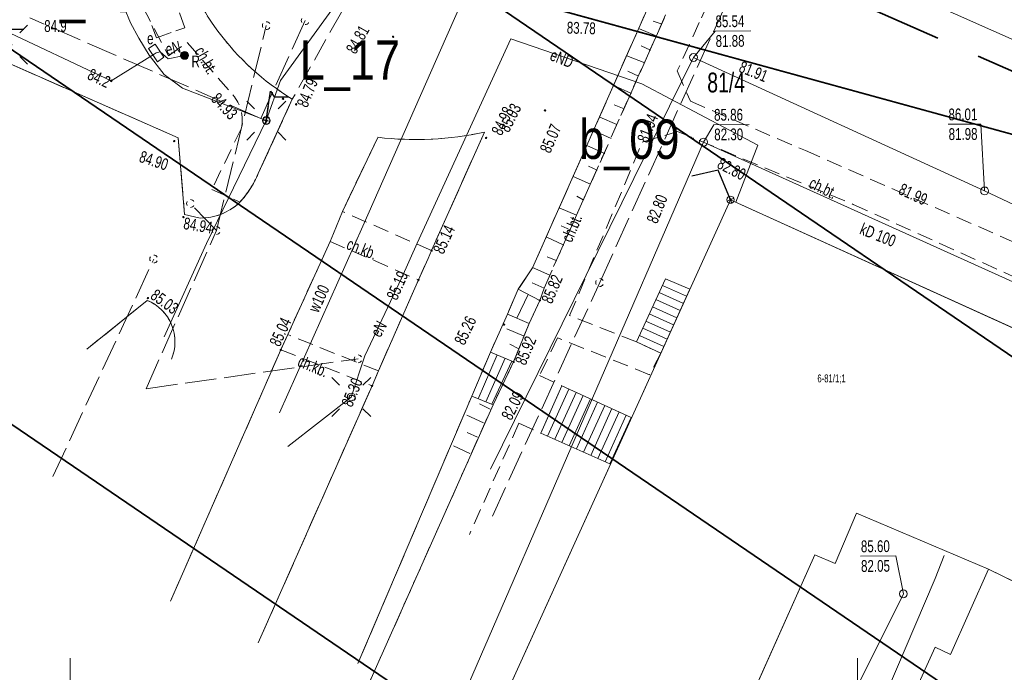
# Model space of a CAD drawing. Header units: metres. Extents: x -1013 to 1491576, y -5789570 to 1032.
# Tile 12 of 62: x -105 to -43, y -34 to 8. Entities that reach past the tile are written whole.
import ezdxf
from ezdxf.xclip import XClip

# ---------------------------------------------------------------- set-up
doc = ezdxf.new("R2010")
doc.units = ezdxf.units.M
doc.header["$MEASUREMENT"] = 0
doc.header["$XCLIPFRAME"] = 0
for name, pattern in [('2_BUBZ02', [1.75, 1.25, -0.5]), ('2_KTCR02', [1.5, 1, -0.5]), ('2_KTJZ01', [2, 1.5, -0.5]), ('4_SUPE_P_01', [2.5, 2, -0.5]), ('4_SUPK_P_01', [2.5, 2, -0.5]), ('Przerywana długa', [7.8, 5, -2.8])]:
    doc.linetypes.add(name, pattern=pattern)
doc.layers.add('700-L Mapa 1_1000 dwg', color=7, linetype='Continuous')
for name, color, linetype, lineweight in [('703-L Płaszczyzny podejścia 2D3', 152, 'Continuous', 30), ('703-L Płaszczyzny podejścia 2D38', 171, 'Continuous', 35), ('704-L Płaszczyzny podejścia 3D38', 171, 'Continuous', 35), ('708-L Opisy_ numeracja obiektów85', 1, 'Continuous', 25), ('713-L Obiekty-budynki1', 7, 'Continuous', 13), ('722-L Obiekty_Latarnie_ słupy_ anteny1', 7, 'Continuous', 13), ('ex_02_DXF_MZ_5_BUBZ_D_L_17', 9, 'Continuous', 18), ('ex_02_DXF_MZ_5_BUIB_E_T_37', 9, 'Continuous', 18), ('ex_02_DXF_MZ_5_BUIB_L_97', 9, 'Continuous', 18), ('ex_02_DXF_MZ_5_BUIB_T_17', 9, 'Continuous', 18), ('ex_02_DXF_MZ_5_EGBB_L_17', 9, 'Continuous', 18), ('ex_02_DXF_MZ_5_EGBC_L_07', 9, 'Continuous', 18), ('ex_02_DXF_MZ_5_EGBE_L_37', 9, 'Continuous', 18), ('ex_02_DXF_MZ_5_K1_EGIB_T_17', 9, 'Continuous', 18), ('ex_02_DXF_MZ_5_KTCR_D_L_17', 9, 'Continuous', 18), ('ex_02_DXF_MZ_5_KTCR_E_T_17', 9, 'Continuous', 18), ('ex_02_DXF_MZ_5_KTCR_L_17', 9, 'Continuous', 18), ('ex_02_DXF_MZ_5_KTJZ_D_L_07', 9, 'Continuous', 18), ('ex_02_DXF_MZ_5_KTJZ_L_07', 9, 'Continuous', 18), ('ex_02_DXF_MZ_5_KTKR_D_L_07', 9, 'Continuous', 18), ('ex_02_DXF_MZ_5_KTKR_L_07', 9, 'Continuous', 18), ('ex_02_DXF_MZ_5_KTOK_L_57', 9, 'Continuous', 18), ('ex_02_DXF_MZ_5_Numery_dzialek7', 9, 'Continuous', 18), ('ex_02_DXF_MZ_5_Podzial_sekcyjny_krzyze7', 9, 'Continuous', 18), ('ex_02_DXF_MZ_5_RTPW_T_07', 9, 'Continuous', 18), ('ex_02_DXF_MZ_5_RTPW_T_17', 9, 'Continuous', 18), ('ex_02_DXF_MZ_5_SUPE_D_L_31', 9, 'Continuous', 18), ('ex_02_DXF_MZ_5_SUPE_E_T_31', 9, 'Continuous', 18), ('ex_02_DXF_MZ_5_SUPE_L_31', 9, 'Continuous', 18), ('ex_02_DXF_MZ_5_SUPK_D_L_434', 9, 'Continuous', 18), ('ex_02_DXF_MZ_5_SUPK_E_T_434', 9, 'Continuous', 18), ('ex_02_DXF_MZ_5_SUPM_T_07', 9, 'Continuous', 18), ('ex_02_DXF_MZ_5_SUPP_L_21', 9, 'Continuous', 18), ('ex_02_DXF_MZ_5_SUPP_L_434', 9, 'Continuous', 18), ('ex_02_DXF_MZ_5_SUPS_T_434', 9, 'Continuous', 18), ('ex_02_DXF_MZ_5_SUPW_D_L_05', 9, 'Continuous', 18), ('ex_02_DXF_MZ_5_SUPW_E_T_05', 9, 'Continuous', 18), ('ex_02_DXF_MZ_5_SUSM_D_T_07', 9, 'Continuous', 18), ('ex_02_DXF_MZ_5_SUSM_D_T_37', 9, 'Continuous', 18), ('ex_02_DXF_MZ_5_SUTE_T_01', 9, 'Continuous', 18), ('ex_02_DXF_MZ_5_SUTK_T_034', 9, 'Continuous', 18), ('ex_02_DXF_MZ_5_SUUE_E_T_27', 9, 'Continuous', 18), ('ex_02_DXF_MZ_5_SUUE_T_37', 9, 'Continuous', 18), ('ex_02_DXF_MZ_5_SUUK_D_T_234', 9, 'Continuous', 18)]:
    doc.layers.add(name, color=color, linetype=linetype, lineweight=lineweight)
doc.styles.add('STYL_AUTOMATYCZNY_1', font='arial.ttf', dxfattribs={"width": 0.7})
doc.styles.add('STYL_AUTOMATYCZNY_3', font='ARIALN.TTF')
doc.dimstyles.new('STYL_AUTOMATYCZNY__1', dxfattribs={"dimtxt": 0.18, "dimasz": 0.912, "dimexe": 0.18, "dimexo": 0.0625, "dimgap": 0, "dimtad": 0, "dimtih": 1, "dimtoh": 1, "dimdec": 4, "dimzin": 0, "dimdsep": 46, "dimcen": 0.09, "dimadec": 0, "dimazin": 0, "dimtfac": 1, "dimtdec": 4, "dimtmove": 0, "dimatfit": 3, "dimldrblk": 'ARROWHEAD_7', "dimfxl": 1, "dimtolj": 1, "dimtzin": 0, "dimarcsym": 0})

# ---------------------------------------------------------------- blocks, each defined once
blk = doc.blocks.new('Rysunek_1_5', base_point=(-7447251.91, -5789835.327))
at = {"layer": 'ex_02_DXF_MZ_5_BUBZ_D_L_17', "color": 9, "linetype": '2_BUBZ02', "lineweight": 18}
for p, q in [((-71.816, -9.321), (-54.683, 29.226)), ((-72.08, -10.097), (-71.816, -9.321))]:
    blk.add_line(p, q, dxfattribs=at)
at = {"layer": 'ex_02_DXF_MZ_5_BUBZ_D_L_17', "color": 9, "linetype": 'Continuous', "lineweight": 18}
for p, q in [((-64.371, 7.477), (-64.883, 7.644)), ((-64.655, 6.691), (-65.766, 7.16)), ((-65.058, 5.802), (-65.656, 6.088)), ((-65.427, 4.999), (-66.554, 5.451)), ((-65.83, 4.145), (-66.496, 4.464)), ((-66.265, 3.051), (-67.393, 3.554)), ((-66.735, 2.077), (-67.367, 2.328)), ((-67.205, 1.086), (-68.281, 1.555)), ((-67.556, 0.197), (-68.257, 0.499)), ((-67.959, -0.76), (-69.052, -0.273)), ((-68.445, -1.819), (-68.992, -1.567)), ((-68.865, -2.708), (-69.958, -2.222)), ((-69.335, -3.699), (-69.745, -3.464)), ((-69.754, -4.69), (-70.864, -4.204)), ((-70.156, -5.613), (-70.72, -5.362)), ((-70.558, -6.587), (-71.686, -6.067)), ((-71.045, -7.561), (-71.609, -7.327)), ((-71.447, -8.501), (-72.541, -8.015)), ((-71.816, -9.321), (-72.568, -8.986)), ((-73.75, -14.007), (-72.76, -11.557)), ((-73.087, -12.366), (-74.178, -11.898)), ((-73.415, -13.178), (-73.996, -12.876)), ((-87.419, -44.514), (-75.05, -16.727)), ((-75.234, -17), (-75.908, -16.674)), ((-75.665, -17.876), (-76.728, -17.39)), ((-76.052, -18.794), (-76.693, -18.49)), ((-76.524, -19.83), (-77.56, -19.337))]:
    blk.add_line(p, q, dxfattribs=at)
at = {"layer": 'ex_02_DXF_MZ_5_BUIB_L_97', "color": 9, "linetype": 'Continuous', "lineweight": 18}
for p, q in [((-94.63, 7.233), (-94.968, 8.174)), ((-96.71, 7.378), (-96.43, 6.593)), ((-96.43, 6.593), (-95.488, 6.928)), ((-95.202, 7.03), (-94.63, 7.233))]:
    blk.add_line(p, q, dxfattribs=at)
at = {"layer": 'ex_02_DXF_MZ_5_BUIB_T_17', "color": 9, "linetype": 'Continuous', "lineweight": 18}
for radius in [0.25, 0.225, 0.2, 0.2, 0.175, 0.175, 0.15, 0.15, 0.125, 0.125, 0.1, 0.1, 0.075, 0.075, 0.05, 0.05, 0.025, 0.025, 0.00715, 0.00715]:
    blk.add_circle((-94.64, 5.473), radius, dxfattribs=at)
at = {"layer": 'ex_02_DXF_MZ_5_EGBB_L_17', "color": 9, "linetype": 'Continuous', "lineweight": 18}
for p, q in [((-83.59, -55.797), (-59.98, -3.697)), ((-59.98, -3.697), (-7.85, -27.397)), ((-51.97, -23.617), (-53.33, -26.817)), ((-43.596, -27.171), (-51.97, -23.617)), ((-54.63, -26.267), (-69.175, -58.874)), ((-53.33, -26.817), (-54.63, -26.267)), ((-46.018, -32.589), (-43.596, -27.171)), ((-30.219, -33.728), (-43.596, -27.171)), ((-54.613, -49.001), (-46.991, -32.136)), ((-46.991, -32.136), (-46.018, -32.589))]:
    blk.add_line(p, q, dxfattribs=at)
at = {"layer": 'ex_02_DXF_MZ_5_EGBC_L_07', "color": 9, "linetype": 'Continuous', "lineweight": 18}
for p, q in [((-83.59, -55.797), (-59.98, -3.697)), ((-59.98, -3.697), (-7.85, -27.397)), ((-51.97, -23.617), (-53.33, -26.817)), ((-43.6, -27.167), (-51.97, -23.617)), ((-54.63, -26.267), (-69.18, -58.877)), ((-53.33, -26.817), (-54.63, -26.267)), ((-30.22, -33.727), (-43.6, -27.167))]:
    blk.add_line(p, q, dxfattribs=at)
at = {"layer": 'ex_02_DXF_MZ_5_EGBE_L_37', "color": 9, "linetype": 'Continuous', "lineweight": 18}
for p, q in [((-64.103, -8.715), (-65.955, -12.735)), ((-62.558, -9.381), (-64.103, -8.715)), ((-62.764, -9.837), (-64.299, -9.141)), ((-62.971, -10.292), (-64.508, -9.595)), ((-64.406, -13.456), (-62.558, -9.381)), ((-62.558, -9.381), (-62.558, -9.381)), ((-63.384, -11.203), (-64.927, -10.503)), ((-63.177, -10.747), (-64.718, -10.049)), ((-63.59, -11.658), (-65.136, -10.957)), ((-64.003, -12.569), (-65.555, -11.865)), ((-63.797, -12.113), (-65.345, -11.411)), ((-64.21, -13.024), (-65.764, -12.319)), ((-65.955, -12.735), (-64.406, -13.456)), ((-72.02, -18.527), (-70.69, -15.527)), ((-70.69, -15.527), (-70.69, -15.527)), ((-70.69, -15.527), (-66.29, -17.527)), ((-70.235, -15.734), (-71.591, -18.719)), ((-69.779, -15.941), (-71.135, -18.923)), ((-69.324, -16.148), (-70.678, -19.127)), ((-68.869, -16.355), (-70.222, -19.332)), ((-68.414, -16.562), (-69.766, -19.536)), ((-67.959, -16.769), (-69.309, -19.74)), ((-67.503, -16.975), (-68.853, -19.944)), ((-67.048, -17.182), (-68.397, -20.148)), ((-66.593, -17.389), (-67.94, -20.353)), ((-66.29, -17.527), (-67.64, -20.487)), ((-67.64, -20.487), (-72.02, -18.527))]:
    blk.add_line(p, q, dxfattribs=at)
at = {"layer": 'ex_02_DXF_MZ_5_KTCR_D_L_17', "color": 9, "linetype": '2_KTCR02', "lineweight": 18}
for p, q in [((-50.422, 33.426), (-61.961, 7.553)), ((-71.816, -9.321), (-54.683, 29.226)), ((-61.961, 7.553), (-63.36, 4.483)), ((-94.48, 6.293), (-91.568, 2.96)), ((-63.36, 4.483), (-62.526, 2.558)), ((-87.805, 2.684), (-89.964, -2.033)), ((-62.526, 2.558), (-55.224, -0.581)), ((-91.034, 0.855), (-92.901, -3.039)), ((-65.578, -0.043), (-63.343, 0.634)), ((-63.343, 0.634), (-52.19, -3.998)), ((-70.195, -11.058), (-65.578, -0.043)), ((-55.224, -0.581), (-24.366, -14.145)), ((-92.901, -3.039), (-91.131, -3.858)), ((-52.19, -3.998), (-39.327, -9.795)), ((-65.955, -12.735), (-70.195, -11.058)), ((-70.973, -12.466), (-72.1, -14.877)), ((-65.113, -14.823), (-70.973, -12.466)), ((-65.955, -12.735), (-64.406, -13.456)), ((-64.406, -13.456), (-65.113, -14.823)), ((-72.1, -14.877), (-70.69, -15.527)), ((-70.69, -15.527), (-72.02, -18.527)), ((-87.419, -44.514), (-75.05, -16.727)), ((-73.41, -17.907), (-76.56, -24.977)), ((-73.41, -17.907), (-72.02, -18.527))]:
    blk.add_line(p, q, dxfattribs=at)
for centre, radius, start, end in [((-80.677, 15.781), 14.746, 194.39848, 216.49532), ((-78.62, 17.46), 17.398, 216.91226, 238.13515), ((-93.49, 1.352), 2.506, 348.56533, 39.92146), ((-95.858, 0.449), 6.395, 317.66025, 337.16586)]:
    blk.add_arc(centre, radius, start, end, dxfattribs=at)
at = {"layer": 'ex_02_DXF_MZ_5_KTCR_L_17', "color": 9, "linetype": '2_KTCR02', "lineweight": 18}
for p, q in [((-97.97, 9.833), (-95.66, 5.453)), ((-95.66, 5.453), (-94.48, 6.293)), ((-84.62, -4.447), (-85.4, -6.347)), ((-78.96, -6.927), (-84.62, -4.447)), ((-85.4, -6.347), (-79.79, -8.797)), ((-79.79, -8.797), (-78.96, -6.927)), ((-71.816, -9.321), (-72.08, -10.097)), ((-72.08, -10.097), (-72.76, -11.557)), ((-72.76, -11.557), (-73.75, -14.007)), ((-88.09, -12.267), (-88.53, -13.237)), ((-82.33, -14.577), (-88.09, -12.267)), ((-88.53, -13.237), (-82.74, -15.527)), ((-73.75, -14.007), (-75.05, -16.727)), ((-82.74, -15.527), (-82.33, -14.577))]:
    blk.add_line(p, q, dxfattribs=at)
at = {"layer": 'ex_02_DXF_MZ_5_KTJZ_D_L_07', "color": 9, "linetype": '2_KTJZ01', "lineweight": 18}
for p, q in [((-72.54, -8.017), (-64.401, 10.351)), ((-84.683, 8.223), (-87.805, 2.684)), ((-89.964, -2.033), (-87.805, 2.684)), ((-84.62, -4.447), (-82.373, 0.265)), ((-75.602, 0.591), (-78.96, -6.927)), ((-94.64, -4.647), (-93.653, -4.862)), ((-83.632, -33.177), (-76.41, -16.187))]:
    blk.add_line(p, q, dxfattribs=at)
for centre, radius, start, end in [((-80.677, 15.781), 14.746, 194.39848, 216.49532), ((-78.62, 17.46), 17.398, 216.91226, 238.13515), ((-79.983, 21.133), 21.004, 263.46485, 282.03984), ((-95.858, 0.449), 6.395, 317.43433, 337.16547), ((-93.622, -1.262), 3.6, 269.50329, 313.41035)]:
    blk.add_arc(centre, radius, start, end, dxfattribs=at)
at = {"layer": 'ex_02_DXF_MZ_5_KTJZ_L_07', "color": 9, "linetype": '2_KTJZ01', "lineweight": 18}
for p, q in [((-118.34, 10.493), (-95.05, 0.233)), ((-95.05, 0.233), (-94.64, -4.647)), ((-84.62, -4.447), (-85.4, -6.347)), ((-85.4, -6.347), (-88.09, -12.267)), ((-79.79, -8.797), (-78.96, -6.927)), ((-72.54, -8.017), (-73.45, -9.387)), ((-82.33, -14.577), (-79.79, -8.797)), ((-73.45, -9.387), (-74.14, -10.977)), ((-97.01, -10.097), (-100.85, -13.197)), ((-74.14, -10.977), (-75.22, -13.377)), ((-88.09, -12.267), (-88.53, -13.237)), ((-88.53, -13.237), (-95.53, -29.207)), ((-75.22, -13.377), (-76.41, -16.187)), ((-82.74, -15.527), (-82.33, -14.577)), ((-89.96, -31.847), (-82.74, -15.527))]:
    blk.add_line(p, q, dxfattribs=at)
blk.add_arc((-98.091, -12.722), 2.839, 336.88514, 67.61291, dxfattribs=at)
at = {"layer": 'ex_02_DXF_MZ_5_KTKR_D_L_07', "color": 9, "linetype": 'Continuous', "lineweight": 18}
for p, q in [((-64.401, 10.351), (-72.54, -8.017)), ((-87.805, 2.684), (-89.964, -2.033)), ((-84.62, -4.447), (-82.373, 0.265)), ((-75.602, 0.591), (-78.96, -6.927)), ((-93.653, -4.862), (-94.64, -4.647)), ((-72.54, -8.017), (-73.45, -9.387)), ((-74.14, -10.977), (-75.22, -13.377)), ((-76.41, -16.187), (-83.632, -33.177))]:
    blk.add_line(p, q, dxfattribs=at)
for centre, radius, start, end in [((-80.677, 15.781), 14.746, 194.39848, 216.49532), ((-78.62, 17.46), 17.398, 216.91226, 238.13515), ((-79.983, 21.133), 21.004, 263.46485, 282.03984), ((-95.858, 0.449), 6.395, 317.43433, 337.16547), ((-93.622, -1.262), 3.6, 269.50329, 313.41035)]:
    blk.add_arc(centre, radius, start, end, dxfattribs=at)
at = {"layer": 'ex_02_DXF_MZ_5_KTKR_L_07', "color": 9, "linetype": 'Continuous', "lineweight": 18}
for p, q in [((-95.05, 0.233), (-118.34, 10.493)), ((-94.64, -4.647), (-95.05, 0.233)), ((-88.09, -12.267), (-85.4, -6.347)), ((-79.79, -8.797), (-82.33, -14.577)), ((-100.85, -13.197), (-97.01, -10.097)), ((-95.53, -29.207), (-88.53, -13.237)), ((-82.74, -15.527), (-89.96, -31.847))]:
    blk.add_line(p, q, dxfattribs=at)
blk.add_arc((-98.091, -12.722), 2.839, 336.88514, 67.61291, dxfattribs=at)
at = {"layer": 'ex_02_DXF_MZ_5_KTOK_L_57', "color": 9, "linetype": 'Continuous', "lineweight": 18}
for p, q in [((-74.14, -10.977), (-73.45, -9.387)), ((-73.541, -11.229), (-72.826, -9.711)), ((-72.08, -10.097), (-73.45, -9.387)), ((-72.76, -11.557), (-72.08, -10.097)), ((-72.76, -11.557), (-74.14, -10.977)), ((-76.41, -16.187), (-75.22, -13.377)), ((-75.997, -16.351), (-74.797, -13.558)), ((-73.75, -14.007), (-75.22, -13.377)), ((-75.515, -16.542), (-74.288, -13.776)), ((-75.136, -16.693), (-73.857, -13.961)), ((-73.75, -14.007), (-75.05, -16.727)), ((-75.05, -16.727), (-76.41, -16.187))]:
    blk.add_line(p, q, dxfattribs=at)
at = {"layer": 'ex_02_DXF_MZ_5_Podzial_sekcyjny_krzyze7', "color": 9, "linetype": 'Continuous', "lineweight": 18}
for p, q in [((-101.91, -37.827), (-101.91, -32.827)), ((-51.91, -37.827), (-51.91, -32.827))]:
    blk.add_line(p, q, dxfattribs=at)
at = {"layer": 'ex_02_DXF_MZ_5_RTPW_T_17', "color": 9, "linetype": 'Continuous', "lineweight": 18}
for centre in [(-81.397, 6.654), (-88.389, 2.714), (-87.561, 2.361), (-71.755, 1.975), (-69.219, 0.653), (-95.3, 0.023), (-75.495, 0.226), (-94.71, -4.807), (-78.96, -6.927), (-79.79, -8.797), (-96.97, -9.947), (-72.08, -10.097), (-74.361, -11.631), (-88.53, -13.237), (-73.75, -14.007), (-82.74, -15.527)]:
    blk.add_circle(centre, 0.045, dxfattribs=at)
at = {"layer": 'ex_02_DXF_MZ_5_SUPE_D_L_31', "color": 9, "linetype": 'Continuous', "lineweight": 18}
for p, q in [((-98.084, 7.549), (-98.471, 8.516)), ((-85.121, 8.59), (-88.548, 3.885)), ((-97.547, 6.572), (-98.084, 7.549)), ((-96.89, 5.477), (-97.547, 6.572)), ((-79.874, -6.454), (-73.925, 6.519)), ((-73.925, 6.519), (-65.604, 3.657)), ((-95.931, 4.264), (-96.89, 5.477)), ((-94.765, 3.382), (-95.931, 4.264)), ((-88.548, 3.885), (-89.45, 1.329)), ((-89.45, 1.329), (-94.765, 3.382)), ((-65.604, 3.657), (-58.246, -0.222)), ((-89.45, 1.329), (-93.245, -6.479)), ((-58.246, -0.222), (-59.631, -3.852)), ((-93.245, -6.479), (-95.944, -12.418)), ((-80.839, -8.631), (-79.874, -6.454)), ((-83.194, -13.618), (-80.839, -8.631)), ((-84.056, -16.235), (-83.194, -13.618)), ((-88.094, -19.373), (-84.056, -16.235)), ((-46.992, -27.765), (-46.422, -26.311)), ((-50.583, -36.181), (-46.992, -27.765))]:
    blk.add_line(p, q, dxfattribs=at)
at = {"layer": 'ex_02_DXF_MZ_5_SUPE_L_31', "color": 9, "linetype": 'Continuous', "lineweight": 18}
for p, q in [((-99.31, 3.863), (-107.16, 7.573)), ((-96.443, 5.626), (-96.57, 5.543)), ((-96.2, 5.703), (-96.443, 5.626)), ((-95.69, 5.255), (-96.2, 5.703)), ((-96.57, 5.543), (-99.31, 3.863)), ((-94.64, 5.473), (-95.69, 5.255))]:
    blk.add_line(p, q, dxfattribs=at)
at = {"layer": 'ex_02_DXF_MZ_5_SUPK_D_L_434', "color": 9, "linetype": 'Continuous', "lineweight": 18}
for p, q in [((-75.22, -20.827), (-62.326, 5.34)), ((-62.326, 5.34), (-43.845, -3.141)), ((-62.31, 0.21), (-62.33, 0.21)), ((-81.695, -46.191), (-61.688, -0.036)), ((-61.688, -0.036), (-33.867, -12.631)), ((-43.845, -3.141), (-25.863, -11.665)), ((-65.424, -61.778), (-49.005, -28.739))]:
    blk.add_line(p, q, dxfattribs=at)
at = {"layer": 'ex_02_DXF_MZ_5_SUPM_T_07', "color": 9, "linetype": 'Continuous', "lineweight": 18}
for centre, start, end in [((-86.98, 7.683), 149.40637, 210.48089), ((-86.98, 7.683), 269.33329, 330.34124), ((-96.596, -7.465), 149.40637, 210.48089), ((-96.596, -7.465), 30.0857, 90.18047), ((-96.596, -7.465), 269.33329, 330.34124), ((-68.283, -8.963), 30.0857, 90.18047), ((-68.283, -8.963), 149.40637, 210.48089), ((-68.283, -8.963), 269.33329, 330.34124)]:
    blk.add_arc(centre, 0.25, start, end, dxfattribs=at)
at = {"layer": 'ex_02_DXF_MZ_5_SUPP_L_21', "color": 9, "linetype": '4_SUPE_P_01', "lineweight": 18}
for p, q in [((-68.28, -8.967), (-56.799, 16.412)), ((-89.808, 1.467), (-104.47, 7.853)), ((-86.98, 7.683), (-89.808, 1.467)), ((-103.01, -21.292), (-96.598, -7.486)), ((-75.1, -23.797), (-68.28, -8.967))]:
    blk.add_line(p, q, dxfattribs=at)
at = {"layer": 'ex_02_DXF_MZ_5_SUPP_L_434', "color": 9, "linetype": '4_SUPK_P_01', "lineweight": 18}
for p, q in [((-92.621, -5.655), (-89.45, 7.363)), ((-92.621, -5.655), (-94.26, -3.937)), ((-97.08, -15.707), (-92.621, -5.655)), ((-97.08, -15.707), (-83.62, -13.807))]:
    blk.add_line(p, q, dxfattribs=at)
at = {"layer": 'ex_02_DXF_MZ_5_SUPS_T_434', "color": 9, "linetype": 'Continuous', "lineweight": 18}
for centre, start, end in [((-89.45, 7.363), 30.0857, 90.18047), ((-89.45, 7.363), 149.40637, 210.48089), ((-89.45, 7.363), 269.33329, 330.34124), ((-94.26, -3.937), 30.0857, 90.18047), ((-94.26, -3.937), 149.40637, 210.48089), ((-94.26, -3.937), 269.33329, 330.34124), ((-92.621, -5.655), 149.40637, 210.48089), ((-92.621, -5.655), 30.0857, 90.18047), ((-92.621, -5.655), 269.33329, 330.34124), ((-83.62, -13.807), 149.40637, 210.48089), ((-83.62, -13.807), 30.0857, 90.18047), ((-83.62, -13.807), 269.33329, 330.34124)]:
    blk.add_arc(centre, 0.25, start, end, dxfattribs=at)
at = {"layer": 'ex_02_DXF_MZ_5_SUPW_D_L_05', "color": 9, "linetype": 'Continuous', "lineweight": 18}
for p, q in [((-71.923, 20.524), (-77.987, 6.72)), ((-37.126, 4.277), (-52.456, 11.14)), ((-77.987, 6.72), (-83.332, -5.369)), ((-83.332, -5.369), (-88.609, -17.237))]:
    blk.add_line(p, q, dxfattribs=at)
at = {"layer": 'ex_02_DXF_MZ_5_SUSM_D_T_07', "color": 9, "linetype": 'Continuous', "lineweight": 18}
for p, q in [((-105.103, 6.896), (-104.608, 7.391)), ((-105.103, 5.412), (-104.608, 4.917)), ((-90.192, 2.071), (-90.687, 2.566)), ((-88.707, 2.071), (-88.212, 2.566)), ((-90.192, 0.586), (-90.687, 0.091)), ((-88.707, 0.586), (-88.212, 0.091)), ((-84.798, -15.492), (-85.293, -14.997)), ((-83.313, -15.492), (-82.818, -14.997)), ((-84.798, -16.977), (-85.293, -17.472)), ((-83.313, -16.977), (-82.818, -17.472))]:
    blk.add_line(p, q, dxfattribs=at)
at = {"layer": 'ex_02_DXF_MZ_5_SUSM_D_T_37', "color": 9, "linetype": 'Continuous', "lineweight": 18}
for centre in [(-89.45, 1.329), (-84.056, -16.235)]:
    blk.add_circle(centre, 0.25, dxfattribs=at)
at = {"layer": 'ex_02_DXF_MZ_5_SUTE_T_01', "color": 9, "linetype": 'Continuous', "lineweight": 18}
blk.add_circle((-99.31, 3.863), 0.0625, dxfattribs=at)
at = {"layer": 'ex_02_DXF_MZ_5_SUTK_T_034', "color": 9, "linetype": 'Continuous', "lineweight": 18}
for p, q in [((-62.326, 5.34), (-60.958, 7.01)), ((-60.958, 7.01), (-58.678, 7.026)), ((-61.688, -0.036), (-61.046, 1.069)), ((-61.046, 1.069), (-58.793, 1.085)), ((-46.165, 1.093), (-44.075, 1.108)), ((-43.845, -3.141), (-44.075, 1.108)), ((-51.725, -26.348), (-49.472, -26.332)), ((-49.005, -28.739), (-49.472, -26.332))]:
    blk.add_line(p, q, dxfattribs=at)
at = {"layer": 'ex_02_DXF_MZ_5_SUUE_T_37', "color": 9, "linetype": 'Continuous', "lineweight": 18}
for p, q in [((-96.517, 6.181), (-96.931, 5.9)), ((-96.931, 5.9), (-96.369, 5.072)), ((-95.956, 5.353), (-96.517, 6.181)), ((-96.369, 5.072), (-95.956, 5.353))]:
    blk.add_line(p, q, dxfattribs=at)
at = {"layer": 'ex_02_DXF_MZ_5_SUUK_D_T_234', "color": 9, "linetype": 'Continuous', "lineweight": 18}
for centre in [(-62.326, 5.34), (-61.688, -0.036), (-43.845, -3.141), (-49.005, -28.739), (-49.005, -28.739)]:
    blk.add_circle(centre, 0.25, dxfattribs=at)
at = {"layer": 'ex_02_DXF_MZ_5_BUIB_E_T_37', "color": 9, "linetype": 'Continuous', "lineweight": 18, "insert": (-94.202, 5.464), "char_height": 0.75, "attachment_point": 1, "style": 'STYL_AUTOMATYCZNY_1'}
blk.add_mtext('\\A1;{\\pql;\\fArial|b0|i0|c238|p0;\\W0.700000;R}', dxfattribs=at)
at = {"layer": 'ex_02_DXF_MZ_5_K1_EGIB_T_17', "color": 9, "linetype": 'Continuous', "lineweight": 18, "insert": (-54.462, -15.097), "char_height": 0.5, "attachment_point": 4, "style": 'STYL_AUTOMATYCZNY_1'}
blk.add_mtext('\\A1;{\\pql;\\fArial|b0|i0|c238|p0;\\W0.700000;6-81/1;1}', dxfattribs=at)
at = {"layer": 'ex_02_DXF_MZ_5_KTCR_E_T_17', "color": 9, "linetype": 'Continuous', "lineweight": 18, "char_height": 0.75, "attachment_point": 4, "style": 'STYL_AUTOMATYCZNY_1'}
for s, insert, rotation in [('\\A1;{\\pql;\\fArial|b0|i0|c238|p0;\\W0.700000;ch.bt.}', (-93.723, 5.931), 299.65143), ('\\A1;{\\pql;\\fArial|b0|i0|c238|p0;\\W0.700000;ch.bt.}', (-54.905, -2.562), 333.83768), ('\\A1;{\\pql;\\fArial|b0|i0|c238|p0;\\W0.700000;ch.bt.}', (-70.404, -6.324), 67.20312), ('\\A1;{\\pql;\\fArial|b0|i0|c238|p0;\\W0.700000;ch.kb.}', (-84.287, -6.463), 338.19859), ('\\A1;{\\pql;\\fArial|b0|i0|c238|p0;\\W0.700000;ch.kb.}', (-87.388, -13.911), 337.44275)]:
    blk.add_mtext(s, dxfattribs=dict(at, insert=insert, rotation=rotation))
at = {"layer": 'ex_02_DXF_MZ_5_Numery_dzialek7', "color": 9, "linetype": 'Continuous', "lineweight": 18, "insert": (-61.455, 4.38), "char_height": 1.26, "attachment_point": 1, "style": 'STYL_AUTOMATYCZNY_1'}
blk.add_mtext('\\A1;{\\pql;\\fArial|b0|i0|c238|p0;\\W0.700000;81/4}', dxfattribs=at)
at = {"layer": 'ex_02_DXF_MZ_5_RTPW_T_07', "color": 9, "linetype": 'Continuous', "lineweight": 18, "insert": (-103.556, 7.71), "char_height": 0.75, "attachment_point": 1, "rotation": 0.40305, "style": 'STYL_AUTOMATYCZNY_1'}
blk.add_mtext('\\A1;{\\pql;\\fArial|b0|i0|c238|p0;\\W0.700000;84.9}', dxfattribs=at)
at = {"layer": 'ex_02_DXF_MZ_5_RTPW_T_17', "color": 9, "linetype": 'Continuous', "lineweight": 18, "char_height": 0.75, "style": 'STYL_AUTOMATYCZNY_1'}
for s, insert, attachment_point, rotation in [('\\A1;{\\pql;\\fArial|b0|i0|c238|p0;\\W0.700000;84.81}', (-84.105, 5.684), 4, 60.26182), ('\\A1;{\\pql;\\fArial|b0|i0|c238|p0;\\W0.700000;84.79}', (-87.55, 2.389), 1, 67.47103), ('\\A1;{\\pql;\\fArial|b0|i0|c238|p0;\\W0.700000;84.93}', (-92.746, 2.911), 4, 313.31712), ('\\A1;{\\pql;\\fArial|b0|i0|c238|p0;\\W0.700000;84.98}', (-75.197, 0.652), 1, 63.66345), ('\\A1;{\\pql;\\fArial|b0|i0|c238|p0;\\W0.700000;85.03}', (-74.391, 0.686), 4, 63.18705), ('\\A1;{\\pql;\\fArial|b0|i0|c238|p0;\\W0.700000;85.07}', (-71.419, -0.802), 7, 66.44063), ('\\A1;{\\pql;\\fArial|b0|i0|c238|p0;\\W0.700000;84.90}', (-97.344, -0.564), 1, 341.58839), ('\\A1;{\\pql;\\fArial|b0|i0|c238|p0;\\W0.700000;84.94}', (-94.63, -4.812), 1, 350.61637), ('\\A1;{\\pql;\\fArial|b0|i0|c238|p0;\\W0.700000;85.14}', (-78.897, -6.9), 1, 65.40684), ('\\A1;{\\pql;\\fArial|b0|i0|c238|p0;\\W0.700000;85.19}', (-81.849, -9.832), 1, 66.06595), ('\\A1;{\\pql;\\fArial|b0|i0|c238|p0;\\W0.700000;85.82}', (-72.018, -10.07), 1, 66.87497), ('\\A1;{\\pql;\\fArial|b0|i0|c238|p0;\\W0.700000;85.03}', (-96.878, -9.941), 7, 323.98647), ('\\A1;{\\pql;\\fArial|b0|i0|c238|p0;\\W0.700000;85.04}', (-88.594, -13.093), 7, 65.20873), ('\\A1;{\\pql;\\fArial|b0|i0|c238|p0;\\W0.700000;85.26}', (-76.864, -12.999), 7, 64.58219), ('\\A1;{\\pql;\\fArial|b0|i0|c238|p0;\\W0.700000;85.92}', (-73.688, -13.98), 1, 66.9727), ('\\A1;{\\pql;\\fArial|b0|i0|c238|p0;\\W0.700000;85.30}', (-84.707, -16.642), 1, 67.49789)]:
    blk.add_mtext(s, dxfattribs=dict(at, insert=insert, attachment_point=attachment_point, rotation=rotation))
at = {"layer": 'ex_02_DXF_MZ_5_SUPE_E_T_31', "color": 9, "linetype": 'Continuous', "lineweight": 18, "char_height": 0.75, "style": 'STYL_AUTOMATYCZNY_1'}
for s, insert, attachment_point, rotation in [('\\A1;{\\pql;\\fArial|b0|i0|c238|p0;\\W0.700000;eN}', (-95.746, 5.458), 7, 12.42593), ('\\A1;{\\pql;\\fArial|b0|i0|c238|p0;\\W0.700000;eND}', (-71.367, 5.541), 4, 338.09277), ('\\A1;{\\pql;\\fArial|b0|i0|c238|p0;\\W0.700000;eN }', (-82.544, -12.323), 4, 60.82321)]:
    blk.add_mtext(s, dxfattribs=dict(at, insert=insert, attachment_point=attachment_point, rotation=rotation))
at = {"layer": 'ex_02_DXF_MZ_5_SUPK_E_T_434', "color": 9, "linetype": 'Continuous', "lineweight": 18, "insert": (-51.698, -5.51), "char_height": 0.75, "attachment_point": 4, "rotation": 338.36278, "style": 'STYL_AUTOMATYCZNY_1'}
blk.add_mtext('\\A1;{\\pql;\\fArial|b0|i0|c238|p0;\\W0.700000;kD 100}', dxfattribs=at)
at = {"layer": 'ex_02_DXF_MZ_5_SUPW_E_T_05', "color": 9, "linetype": 'Continuous', "lineweight": 18, "insert": (-86.481, -10.776), "char_height": 0.75, "attachment_point": 4, "rotation": 65.502, "style": 'STYL_AUTOMATYCZNY_1'}
blk.add_mtext('\\A1;{\\pql;\\fArial|b0|i0|c238|p0;\\W0.700000;w100}', dxfattribs=at)
at = {"layer": 'ex_02_DXF_MZ_5_SUTE_T_01', "color": 9, "linetype": 'Continuous', "lineweight": 18, "insert": (-100.878, 3.987), "char_height": 0.75, "attachment_point": 7, "rotation": 334.39781, "style": 'STYL_AUTOMATYCZNY_1'}
blk.add_mtext('\\A1;{\\pql;\\fArial|b0|i0|c238|p0;\\W0.700000;84.2}', dxfattribs=at)
at = {"layer": 'ex_02_DXF_MZ_5_SUTK_T_034', "color": 9, "linetype": 'Continuous', "lineweight": 18, "char_height": 0.75, "style": 'STYL_AUTOMATYCZNY_1'}
for s, insert, attachment_point, rotation in [('\\A1;{\\pql;\\fArial|b0|i0|c238|p0;\\W0.700000;83.78}', (-70.361, 7.613), 1, 358.40302), ('\\A1;{\\pql;\\fArial|b0|i0|c238|p0;\\W0.700000;85.54}', (-60.935, 8.01), 1, 0.40305), ('\\A1;{\\pql;\\fArial|b0|i0|c238|p0;\\W0.700000;81.88}', (-60.926, 6.76), 1, 0.40305), ('\\A1;{\\pql;\\fArial|b0|i0|c238|p0;\\W0.700000;81.91}', (-59.368, 4.793), 4, 337.88277), ('\\A1;{\\pql;\\fArial|b0|i0|c238|p0;\\W0.700000;85.86}', (-61.023, 2.069), 1, 0.40305), ('\\A1;{\\pql;\\fArial|b0|i0|c238|p0;\\W0.700000;86.01}', (-46.142, 2.094), 1, 0.40305), ('\\A1;{\\pql;\\fArial|b0|i0|c238|p0;\\W0.700000;81.94}', (-65.581, -0.01), 4, 68.0931), ('\\A1;{\\pql;\\fArial|b0|i0|c238|p0;\\W0.700000;82.30}', (-61.014, 0.819), 1, 0.40305), ('\\A1;{\\pql;\\fArial|b0|i0|c238|p0;\\W0.700000;81.98}', (-46.133, 0.844), 1, 0.40305), ('\\A1;{\\pql;\\fArial|b0|i0|c238|p0;\\W0.700000;82.80}', (-60.725, -1.32), 4, 332.75272), ('\\A1;{\\pql;\\fArial|b0|i0|c238|p0;\\W0.700000;81.99}', (-49.214, -2.968), 4, 335.05274), ('\\A1;{\\pql;\\fArial|b0|i0|c238|p0;\\W0.700000;82.80}', (-64.985, -5.136), 4, 68.0231), ('\\A1;{\\pql;\\fArial|b0|i0|c238|p0;\\W0.700000;82.09}', (-74.225, -17.602), 4, 63.18317), ('\\A1;{\\pql;\\fArial|b0|i0|c238|p0;\\W0.700000;85.60}', (-51.702, -25.348), 1, 0.40305), ('\\A1;{\\pql;\\fArial|b0|i0|c238|p0;\\W0.700000;82.05}', (-51.693, -26.598), 1, 0.40305)]:
    blk.add_mtext(s, dxfattribs=dict(at, insert=insert, attachment_point=attachment_point, rotation=rotation))
at = {"layer": 'ex_02_DXF_MZ_5_SUUE_E_T_27', "color": 9, "linetype": 'Continuous', "lineweight": 18, "insert": (-97.023, 6.17), "char_height": 0.75, "attachment_point": 7, "style": 'STYL_AUTOMATYCZNY_1'}
blk.add_mtext('\\A1;{\\pql;\\fArial|b0|i0|c238|p0;\\W0.700000;e}', dxfattribs=at)
blk = doc.blocks.new('ARROWHEAD_7')
at = {"color": 0, "linetype": 'Continuous', "lineweight": 0}
for p, q in [((0, 0), (-1, 0)), ((-0.25, 0), (0.25, 0)), ((0, -0.25), (0, 0.25))]:
    blk.add_line(p, q, dxfattribs=at)
blk.add_circle((0, 0), 0.25, dxfattribs=at)

msp = doc.modelspace()

# ---------------------------------------------------------------- linework, layer by layer
at = {"layer": '703-L Płaszczyzny podejścia 2D3', "color": 152, "linetype": 'Continuous', "lineweight": 30}
msp.add_circle((8.227, 10.355), 1021.659, dxfattribs=at)
at = {"layer": '703-L Płaszczyzny podejścia 2D38', "color": 171, "linetype": 'Przerywana długa', "lineweight": 35}
msp.add_line((-18.286, -6.082), (-373.933, 151.513), dxfattribs=at)
at = {"layer": '703-L Płaszczyzny podejścia 2D38', "color": 171, "linetype": 'Continuous', "lineweight": 35}
msp.add_line((-18.286, -6.082), (-397.573, 98.166), dxfattribs=at)
at = {"layer": '704-L Płaszczyzny podejścia 3D38', "color": 171, "linetype": 'Continuous', "lineweight": 35, "flags": 128}
for points in [[(-252.293, 58.236), (-193.792, 42.157), (-42.594, -60.937)], [(-42.594, -60.937), (-193.792, 42.157)], [(-193.792, 42.157), (-135.29, 26.077), (-34.491, -42.652)], [(-135.29, 26.077), (-76.788, 9.998), (-26.389, -24.367)], [(-34.491, -42.652), (-135.29, 26.077)], [(-26.389, -24.367), (-76.788, 9.998)], [(-76.788, 9.998), (-18.286, -6.082)], [(-18.286, -6.082), (-76.788, 9.998)]]:
    msp.add_lwpolyline(points, dxfattribs=at)
at = {"layer": '713-L Obiekty-budynki1', "color": 7, "linetype": 'Continuous', "lineweight": 13, "flags": 128}
msp.add_lwpolyline([(-82.342, -53.044), (-69.18, -58.877), (-54.63, -26.267), (-53.33, -26.817), (-51.97, -23.617), (-43.6, -27.167), (-30.22, -33.727), (-20.277, -38.121), (-20.042, -37.604), (-21.544, -36.921), (-17.97, -29.058), (-9.813, -32.766), (-13.622, -41.146), (-10.449, -42.589), (-4.28, -29.017), (-59.98, -3.697)], close=True, dxfattribs=at)
at = {"layer": '722-L Obiekty_Latarnie_ słupy_ anteny1', "color": 7, "linetype": 'Continuous', "lineweight": 13, "flags": 128}
for points in [[(-89.45, 1.258), (-89.379, 1.329), (-89.45, 1.4), (-89.521, 1.329)], [(-59.98, -3.768), (-59.909, -3.697), (-59.98, -3.626), (-60.05, -3.697)]]:
    msp.add_lwpolyline(points, close=True, dxfattribs=at)

# ---------------------------------------------------------------- block references
at = {"layer": '700-L Mapa 1_1000 dwg', "color": 52, "linetype": 'Continuous', "lineweight": 25}
ref = msp.add_blockref('Rysunek_1_5', (-7447251.91, -5789835.327), dxfattribs=at)
XClip(ref).set_block_clipping_path([(-454.4097296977, -337.82710067), (350.5902703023, 167.17289933)])

# ---------------------------------------------------------------- texts
at = {"layer": '708-L Opisy_ numeracja obiektów85', "color": 1, "linetype": 'Continuous', "lineweight": 25, "char_height": 2.5, "attachment_point": 7, "style": 'STYL_AUTOMATYCZNY_3'}
for s, insert in [('\\A1;{\\pql;\\fArial Narrow|b0|i0|c238|p0;\\W1.000000;L_18}', (-104.135, 7.512)), ('\\A1;{\\pql;\\fArial Narrow|b0|i0|c238|p0;\\W1.000000;L_17}', (-87.328, 3.205)), ('\\A1;{\\pql;\\fArial Narrow|b0|i0|c238|p0;\\W1.000000;b_09}', (-69.588, -1.828))]:
    msp.add_mtext(s, dxfattribs=dict(at, insert=insert))

# ---------------------------------------------------------------- leaders
at = {"layer": '708-L Opisy_ numeracja obiektów85', "color": 1, "linetype": 'Continuous', "lineweight": 25, "annotation_type": 0, "has_hookline": 1}
for points, hookline_direction, text_width in [([(-105.845, 6.154), (-105.671, 7.512), (-105.767, 7.144), (-104.855, 7.144)], 0, 6.041), ([(-89.45, 1.329), (-89.184, 3.205), (-88.96, 2.837), (-88.048, 2.837)], 0, 6.034), ([(-59.98, -3.697), (-60.762, -1.828), (-62.429, -2.195)], 1, 6.064)]:
    msp.add_leader(points, dimstyle='STYL_AUTOMATYCZNY__1', dxfattribs=dict(at, hookline_direction=hookline_direction, text_width=text_width))

doc.saveas('drawing.dxf')
